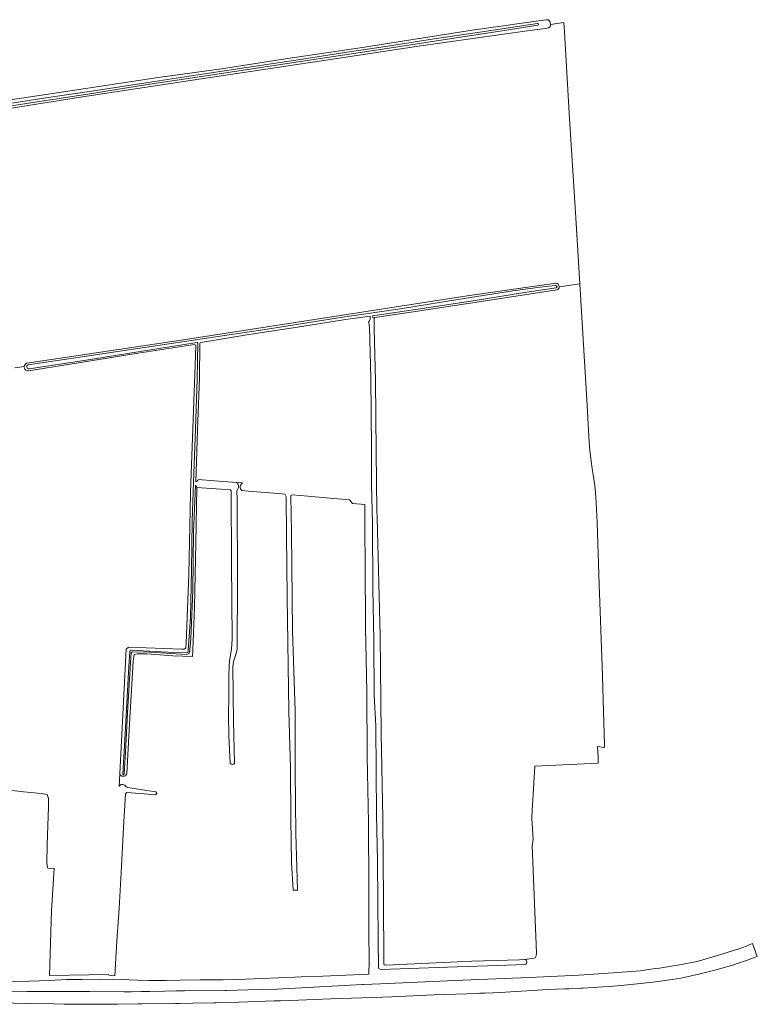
# Model space of a CAD drawing. Header units: metres. Extents: x 239845 to 242720, y 580286 to 584200.
# Tile 14 of 113: x 241000 to 241366, y 581050 to 581539. Entities that reach past the tile are written whole.
import ezdxf

# ---------------------------------------------------------------- set-up
doc = ezdxf.new("R2010")
doc.units = ezdxf.units.M
for name, color, linetype, lineweight in [('B-WE-GR-GRAS-GV', 60, 'Continuous', 13), ('B-WE-GR-GROENVOORZIENING-GV', 80, 'Continuous', 18), ('B-WE-OG-TERREIN-GV', 7, 'Continuous', 18), ('B-WE-OG-TERREIN_ERF-GV', 7, 'Continuous', 18), ('B-WE-OG-WATER_SLOOT-GV', 120, 'Continuous', 18), ('B-WE-VH-VERHARDING-GV', 252, 'Continuous', 18)]:
    doc.layers.add(name, color=color, linetype=linetype, lineweight=lineweight)

msp = doc.modelspace()

# ---------------------------------------------------------------- linework, layer by layer
at = {"layer": 'B-WE-GR-GRAS-GV', "flags": 128}
msp.add_lwpolyline([(240997.25, 581365.97), (241001.89, 581366.57, -0.317099), (241003.29, 581368.28), (241082.03, 581379.98), (241222.03, 581401.79), (241266.02, 581408, -0.410586), (241267.71, 581406.26), (241277.98, 581407.7), (241275.95, 581440.56), (241272.65, 581492.4), (241270.31, 581532.84), (241270.06, 581537.45), (241263.38, 581536.54), (241263.16, 581535.34), (241262.37, 581534.76), (241260.94, 581534.44), (241252.95, 581533.54), (241196.7, 581525.65), (241156.17, 581519.46), (241094.25, 581510.2), (241030.86, 581500.62), (240971.65, 581491.2)], format="xyb", dxfattribs=at)
at = {"layer": 'B-WE-GR-GROENVOORZIENING-GV', "flags": 128}
msp.add_lwpolyline([(240971.65, 581491.2), (241030.86, 581500.62), (241094.25, 581510.2), (241156.17, 581519.46), (241196.7, 581525.65), (241252.95, 581533.54), (241260.94, 581534.44), (241262.37, 581534.76), (241263.16, 581535.34), (241263.38, 581536.54), (241262.95, 581538.19), (241262.16, 581538.88), (241261.05, 581538.88), (241224.48, 581533.64), (241168.81, 581524.86), (241131.72, 581519.46), (241099.92, 581514.54), (241069.6, 581510.41), (241008.42, 581501.1), (241008.42, 581501.1), (240955.72, 581493.32)], dxfattribs=at)
msp.add_lwpolyline([(240990.49, 581496.67), (241012.61, 581500.04), (241037.7, 581503.79), (241062.33, 581507.49), (241088.23, 581511.44), (241112.4, 581515.06), (241136.78, 581518.82), (241161.15, 581522.65), (241182.55, 581525.74), (241205.58, 581529.31), (241228.21, 581532.62), (241248.02, 581535.69), (241256.97, 581537.02, -0.836857), (241257.15, 581536.09), (241239.32, 581533.38), (241212.17, 581529.19), (241185.39, 581525.08), (241161.23, 581521.44), (241137.05, 581517.74), (241111.92, 581514.04), (241086.69, 581510.21), (241063.16, 581506.65), (241035.45, 581502.28), (241008.31, 581498.15), (240981.72, 581494.02)], format="xyb", dxfattribs=at)
msp.add_lwpolyline([(241055.72, 581224.96, 0.323785), (241055.07, 581224.52), (241054.19, 581211.31), (241053.26, 581194.7), (241052.3, 581175.24), (241051.58, 581164.11, -0.729512), (241050.85, 581164.24), (241051.68, 581178.4), (241052.71, 581196.25), (241053.9, 581217.8), (241054.4, 581225.15, -0.325389), (241055.04, 581225.74), (241076.22, 581224.59), (241082.43, 581224.44, 0.366137), (241083.43, 581225.43), (241084.49, 581242.12), (241085, 581265.43), (241085.42, 581289.96), (241086.08, 581309.11), (241087.08, 581335.61), (241087.8, 581360.32), (241088.1, 581378.25, 0.388131), (241087.84, 581378.59), (241064.58, 581374.97), (241032.74, 581369.86), (241004.31, 581365.45, -0.933795), (241003.91, 581367.51), (241030.71, 581371.44), (241078.16, 581378.58), (241122.63, 581385.25), (241161.24, 581391.26), (241188.85, 581395.33), (241217.36, 581400), (241244.66, 581404.17), (241260.69, 581406.36), (241266.02, 581406.94, -0.840667), (241266.2, 581405.74), (241249.51, 581403.16), (241225.94, 581399.44), (241197.53, 581395.09), (241174.98, 581391.81, 0.362263), (241175.76, 581390.57), (241175.76, 581390.6), (241175.77, 581390.64), (241175.78, 581390.67), (241175.8, 581390.71), (241175.82, 581390.74), (241175.84, 581390.78), (241175.86, 581390.81), (241175.89, 581390.83), (241175.92, 581390.86), (241175.95, 581390.88), (241175.98, 581390.9), (241176.02, 581390.92), (241176.05, 581390.94), (241176.08, 581390.95), (241176.12, 581390.95), (241176.15, 581390.96), (241195.13, 581393.72), (241228.9, 581398.85), (241266.53, 581404.64, 0.321437), (241267.71, 581406.26, 0.410586), (241266.02, 581408), (241222.03, 581401.79), (241082.03, 581379.98), (241003.29, 581368.28, 0.317099), (241001.89, 581366.57, 0.463318), (241003.98, 581364.54), (241020.67, 581367.22), (241058.53, 581373.23), (241086.48, 581377.5, -0.398538), (241087.19, 581377.19), (241087.11, 581376.43), (241084.47, 581304.19), (241084.45, 581303.59), (241083.74, 581263.34), (241082.39, 581229.25), (241082.27, 581226.96, -0.273231), (241081.33, 581226.35), (241079.97, 581226.28), (241053.78, 581227.33), (241052.59, 581226.28), (241051, 581197.04), (241049.35, 581164.45, 0.728799), (241052.85, 581164.33), (241053.36, 581173.87), (241054.45, 581192.22), (241055.2, 581205.98), (241056.04, 581220.3), (241056.48, 581223.61), (241057.98, 581224), (241062.78, 581223.89), (241075.68, 581222.91), (241085.55, 581222.66), (241085.62, 581225.91), (241086.58, 581247.15), (241087.14, 581279.06), (241087.68, 581306.52, 0.47048), (241086.92, 581307.5), (241086.06, 581284.34), (241085.61, 581255.38), (241084.62, 581231.4), (241084.35, 581227.77), (241083.96, 581224.66, -0.330085), (241082.61, 581223.68), (241064.36, 581224.72)], format="xyb", close=True, dxfattribs=at)
at = {"layer": 'B-WE-OG-TERREIN-GV', "flags": 128}
msp.add_lwpolyline([(241175.76, 581389.9), (241175.73, 581387.81), (241175.78, 581385.43), (241176.49, 581359.74), (241176.82, 581324.13), (241177.15, 581295.2), (241177.22, 581291.51), (241178.76, 581233.21), (241179.22, 581184.31), (241180.01, 581142.11), (241180.38, 581101.44), (241180.63, 581071.15), (241180.63, 581070.04, 0.362808), (241181.19, 581069.31), (241181.46, 581069.31), (241202.89, 581070.32), (241224.26, 581071.29), (241247.99, 581071.96), (241250.41, 581072.19), (241254.46, 581072.57), (241255.23, 581072.84), (241255.8, 581073.05), (241256.32, 581073.93), (241256.39, 581075.5), (241254.28, 581128.57), (241254.68, 581131.86), (241254.15, 581142.21), (241254.06, 581143.19), (241255.5, 581168.13), (241287.11, 581169.71), (241286.98, 581172.49), (241286.72, 581177.92), (241290.26, 581177.51), (241290.2, 581178.82), (241289.07, 581218.03), (241287.56, 581258.43), (241286.49, 581289), (241286.01, 581299), (241285.67, 581303.87), (241285.38, 581307.53), (241284.35, 581313.77), (241283.83, 581317.1), (241283.37, 581321.05), (241282.92, 581324.99), (241282.64, 581328.98), (241281.59, 581347.25), (241278.49, 581399.42), (241277.98, 581407.7), (241267.71, 581406.26, -0.321437), (241266.53, 581404.64), (241228.9, 581398.85), (241195.13, 581393.72), (241176.15, 581390.96), (241176.12, 581390.95), (241176.08, 581390.95), (241176.05, 581390.94), (241176.02, 581390.92), (241175.98, 581390.9), (241175.95, 581390.88), (241175.92, 581390.86), (241175.89, 581390.83), (241175.86, 581390.81), (241175.84, 581390.78), (241175.82, 581390.74), (241175.8, 581390.71), (241175.78, 581390.67), (241175.77, 581390.64), (241175.76, 581390.6), (241175.76, 581390.57)], format="xyb", close=True, dxfattribs=at)
at = {"layer": 'B-WE-OG-TERREIN_ERF-GV', "flags": 128}
msp.add_lwpolyline([(240991.04, 581061.1), (241004.45, 581061.31), (241014.3, 581061.77), (241022.84, 581062.14), (241030.74, 581062.21), (241039.51, 581062.09), (241045.62, 581062.38), (241045.62, 581062.38), (241058.15, 581061.87), (241063.65, 581061.8), (241070.05, 581061.75), (241072.4, 581061.78), (241079.27, 581061.87), (241089.31, 581061.97), (241090.53, 581062), (241092.2, 581062.05), (241100.73, 581062.01), (241107.22, 581062.21), (241112.04, 581062.36), (241120.11, 581062.66), (241136.41, 581063.34), (241139.44, 581063.46), (241150.32, 581063.82), (241173.17, 581064.9), (241173.31, 581071.54), (241173.19, 581085.95), (241173.06, 581107.68), (241172.92, 581139.96), (241172.29, 581173.14), (241172.06, 581205.07), (241171.53, 581237.22), (241171.27, 581268.84), (241171.14, 581284.99), (241171.14, 581298.18), (241164.93, 581298.53), (241163.53, 581300.44), (241161.72, 581300.58), (241155.72, 581301.06), (241139.22, 581302.64), (241135.04, 581302.97), (241134.33, 581302.55), (241134.77, 581284.09), (241135.21, 581235.28), (241136.57, 581195.58), (241136.53, 581165.92), (241136.87, 581134.77), (241137.69, 581106.53), (241135.49, 581106.57), (241134.76, 581120.17), (241134.31, 581141.72), (241134.12, 581167.03), (241133.35, 581195.53), (241132.48, 581252.17), (241132.13, 581282.82), (241132.04, 581301.91), (241131.33, 581303.27), (241128.11, 581303.53), (241113.12, 581304.8), (241110.07, 581305.02, -0.534483), (241110.42, 581308.82), (241107.47, 581309.06, -0.361549), (241107.94, 581305.6, 0.163627), (241107.52, 581304.77), (241107.63, 581300.87), (241107.94, 581260.48), (241107.77, 581226.28), (241107.15, 581224.08), (241106.62, 581222.18), (241106.04, 581220.65), (241105.61, 581217.9), (241105.9, 581190.29), (241106.45, 581169.69, -0.634585), (241104.24, 581169.61), (241103.52, 581183.22), (241103.45, 581193.8), (241103.51, 581202.77), (241103.62, 581212.06), (241103.8, 581218.5), (241104.04, 581221.4), (241104.38, 581223.27), (241104.92, 581226.23), (241105.2, 581231.28), (241104.81, 581269.13), (241104.73, 581304.83), (241104.35, 581305.43), (241099.6, 581305.77), (241087.68, 581306.52), (241087.14, 581279.06), (241086.58, 581247.15), (241085.62, 581225.91), (241085.55, 581222.66), (241075.68, 581222.91), (241062.78, 581223.89), (241057.98, 581224), (241056.48, 581223.61), (241056.04, 581220.3), (241055.2, 581205.98), (241054.45, 581192.22), (241053.36, 581173.87), (241052.85, 581164.33, -0.728799), (241049.35, 581164.45), (241049.03, 581158.03, -0.559464), (241052.16, 581158.4, 0.06083), (241052.4, 581158.08, 0.160982), (241053.34, 581157.57), (241062.8, 581156.03), (241067.29, 581155.43, -0.767043), (241067.1, 581153.96), (241061.57, 581154.37), (241052.96, 581155.01, 0.206544), (241052.43, 581154.72, 0.106545), (241052.29, 581154.44), (241051.23, 581137.77), (241050.08, 581115.36), (241049.11, 581097.42), (241048.08, 581083.66), (241047.41, 581072.81), (241046.96, 581063.97), (241043.92, 581064.32), (241043.86, 581064.75), (241014.49, 581064.22), (241015.41, 581096.36), (241016.73, 581117.4), (241016.74, 581117.48), (241014.31, 581117.34), (241013.42, 581117.74), (241013.13, 581120.15), (241013.34, 581128.95), (241013.61, 581138.75), (241013.9, 581147.85), (241013.98, 581152.11), (241013.35, 581154.04), (241010.3, 581154.58), (241001.63, 581155.48), (240990.4, 581156.7)], format="xyb", dxfattribs=at)
at = {"layer": 'B-WE-OG-WATER_SLOOT-GV', "flags": 128}
msp.add_lwpolyline([(240981.72, 581494.02), (241008.31, 581498.15), (241035.45, 581502.28), (241063.16, 581506.65), (241086.69, 581510.21), (241111.92, 581514.04), (241137.05, 581517.74), (241161.23, 581521.44), (241185.39, 581525.08), (241212.17, 581529.19), (241239.32, 581533.38), (241257.15, 581536.09, 0.836857), (241256.97, 581537.02), (241248.02, 581535.69), (241228.21, 581532.62), (241205.58, 581529.31), (241182.55, 581525.74), (241161.15, 581522.65), (241136.78, 581518.82), (241112.4, 581515.06), (241088.23, 581511.44), (241062.33, 581507.49), (241037.7, 581503.79), (241012.61, 581500.04), (240990.49, 581496.67)], format="xyb", dxfattribs=at)
msp.add_lwpolyline([(241107.47, 581309.06), (241096.43, 581309.94), (241088.35, 581310.47, -0.310027), (241087.09, 581309.42), (241087.95, 581335.07), (241088.96, 581361.06), (241089.08, 581377.99, -0.335257), (241089.68, 581378.53), (241112.49, 581382.37), (241139.88, 581386.52), (241161.55, 581390), (241173.74, 581391.71, -0.250754), (241173.02, 581388.73), (241173.16, 581388.33), (241173.49, 581385.97), (241174.08, 581360.97), (241174.37, 581326.12), (241174.46, 581307.92), (241174.92, 581288.78), (241175.16, 581256.37), (241175.63, 581230.2), (241175.76, 581203.61), (241176.52, 581188.08), (241176.94, 581143.63), (241177.35, 581121.24), (241177.51, 581100.79), (241177.69, 581082.17), (241177.93, 581068.31), (241178.04, 581067.44), (241179.21, 581067.2), (241193.39, 581067.62), (241217.01, 581068.51), (241236.98, 581069.09), (241250.75, 581069.67, 0.807521), (241250.41, 581072.19), (241247.99, 581071.96), (241224.26, 581071.29), (241202.89, 581070.32), (241181.46, 581069.31), (241181.19, 581069.31, -0.362808), (241180.63, 581070.04), (241180.63, 581071.15), (241180.38, 581101.44), (241180.01, 581142.11), (241179.22, 581184.31), (241178.76, 581233.21), (241177.22, 581291.51), (241177.15, 581295.2), (241176.82, 581324.13), (241176.49, 581359.74), (241175.78, 581385.43), (241175.73, 581387.81), (241175.76, 581389.9), (241175.76, 581390.57, -0.362263), (241174.98, 581391.81), (241197.53, 581395.09), (241225.94, 581399.44), (241249.51, 581403.16), (241266.2, 581405.74, 0.840667), (241266.02, 581406.94), (241260.69, 581406.36), (241244.66, 581404.17), (241217.36, 581400), (241188.85, 581395.33), (241161.24, 581391.26), (241122.63, 581385.25), (241078.16, 581378.58), (241030.71, 581371.44), (241003.91, 581367.51, 0.933795), (241004.31, 581365.45), (241032.74, 581369.86), (241064.58, 581374.97), (241087.84, 581378.59, -0.388131), (241088.1, 581378.25), (241087.8, 581360.32), (241087.08, 581335.61), (241086.08, 581309.11), (241085.42, 581289.96), (241085, 581265.43), (241084.49, 581242.12), (241083.43, 581225.43, -0.366137), (241082.43, 581224.44), (241076.22, 581224.59), (241055.04, 581225.74, 0.325389), (241054.4, 581225.15), (241053.9, 581217.8), (241052.71, 581196.25), (241051.68, 581178.4), (241050.85, 581164.24, 0.729512), (241051.58, 581164.11), (241052.3, 581175.24), (241053.26, 581194.7), (241054.19, 581211.31), (241055.07, 581224.52, -0.323785), (241055.72, 581224.96), (241064.36, 581224.72), (241082.61, 581223.68, 0.330085), (241083.96, 581224.66), (241084.35, 581227.77), (241084.62, 581231.4), (241085.61, 581255.38), (241086.06, 581284.34), (241086.92, 581307.5, -0.47048), (241087.68, 581306.52), (241099.6, 581305.77), (241104.35, 581305.43), (241104.73, 581304.83), (241104.81, 581269.13), (241105.2, 581231.28), (241104.92, 581226.23), (241104.38, 581223.27), (241104.04, 581221.4), (241103.8, 581218.5), (241103.62, 581212.06), (241103.51, 581202.77), (241103.45, 581193.8), (241103.52, 581183.22), (241104.24, 581169.61, 0.634585), (241106.45, 581169.69), (241105.9, 581190.29), (241105.61, 581217.9), (241106.04, 581220.65), (241106.62, 581222.18), (241107.15, 581224.08), (241107.77, 581226.28), (241107.94, 581260.48), (241107.63, 581300.87), (241107.52, 581304.77, -0.163627), (241107.94, 581305.6, 0.361549)], format="xyb", close=True, dxfattribs=at)
at = {"layer": 'B-WE-VH-VERHARDING-GV', "flags": 128}
msp.add_lwpolyline([(240990.76, 581050.58), (241002.63, 581050.34), (241002.7, 581050.34), (241016.54, 581050.11), (241021.75, 581050.03), (241042.08, 581049.9), (241044.62, 581049.93), (241048.19, 581049.98), (241058.56, 581050.11), (241060.33, 581050.14), (241076.99, 581050.29), (241078.83, 581050.3), (241085.73, 581050.43), (241096.06, 581050.62), (241097.35, 581050.66), (241108.64, 581051.02), (241126.13, 581051.57), (241128.53, 581051.64), (241129.26, 581051.67), (241129.27, 581051.67), (241138.2, 581051.98), (241146.05, 581052.26), (241154.29, 581052.54), (241180.15, 581053.43), (241184.6, 581053.63), (241187.99, 581053.79), (241205.48, 581054.61), (241227.32, 581055.33), (241228.3, 581055.36), (241230.68, 581055.44), (241234.78, 581055.58), (241238.31, 581055.79), (241262.15, 581057.23), (241270.54, 581057.58), (241272.44, 581057.65), (241278.56, 581057.89), (241278.56, 581057.89), (241279.66, 581057.93), (241287.08, 581058.49), (241294.63, 581058.95), (241301.65, 581059.54), (241309.63, 581060.47), (241315.58, 581061.13), (241322.53, 581062.04), (241323.81, 581062.25), (241328.04, 581062.92), (241329.63, 581063.18), (241337.73, 581064.99), (241345.63, 581067.07), (241347.36, 581067.55), (241354.39, 581069.53), (241355.66, 581069.97), (241360.69, 581071.71), (241362.87, 581072.48), (241364.28, 581072.99), (241366.11, 581073.63), (241363.68, 581080.02), (241362, 581079.41), (241360.61, 581078.84), (241356.89, 581077.47), (241346.31, 581074.21), (241336.16, 581071.19), (241327.5, 581069.48), (241325.48, 581069.16), (241317.57, 581067.91), (241315.37, 581067.61), (241307.85, 581066.6), (241294.49, 581065.45), (241277.48, 581064.35), (241259.9, 581063.51), (241252.74, 581063.16), (241215.63, 581061.75), (241178.97, 581060.12), (241170.66, 581059.75), (241170.01, 581059.72), (241127.51, 581057.4), (241112.96, 581057.01), (241102.43, 581056.72), (241101.62, 581056.72), (241081.56, 581056.58), (241077.36, 581056.56), (241071.66, 581056.45), (241064.3, 581056.31), (241060.08, 581056.23), (241055.15, 581056.14), (241051.62, 581056.16), (241034.4, 581056.25), (241020.9, 581056.25), (241011.47, 581056.25), (241007.89, 581056.25), (241003.34, 581056.28), (240990.87, 581056.36)], dxfattribs=at)

doc.saveas('drawing.dxf')
